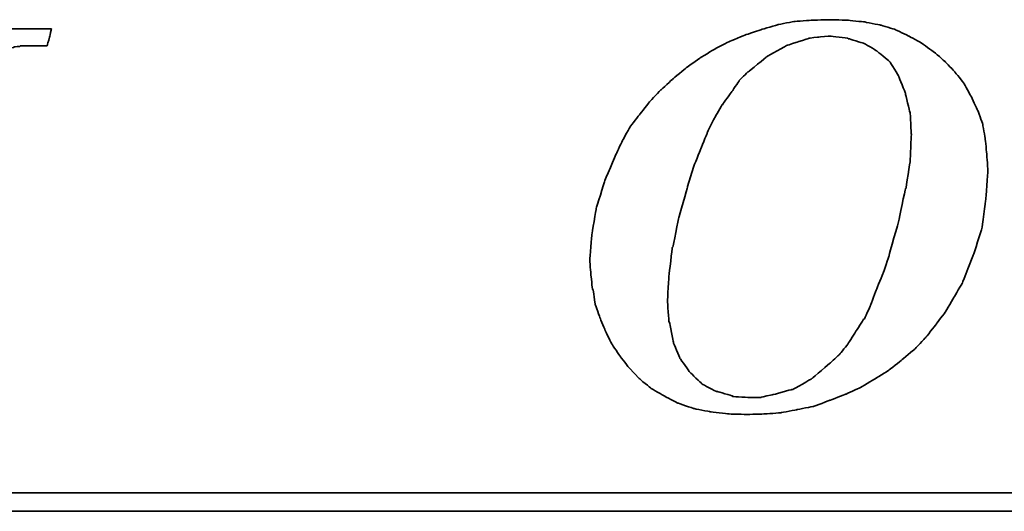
# Model space of a CAD drawing. Header units: inches. Extents: x 14 to 474, y 130 to 360.
# Tile 35 of 50: x 386.11 to 398.69, y 248.67 to 254.94. Entities that reach past the tile are written whole.
import ezdxf

# ---------------------------------------------------------------- set-up
doc = ezdxf.new("R2010")
doc.units = ezdxf.units.IN
doc.header["$LTSCALE"] = 0.5
doc.layers.add('DIM', color=4, linetype='Continuous')
doc.layers.add('layer 1', color=7, linetype='Continuous')

# ---------------------------------------------------------------- blocks, each defined once
blk = doc.blocks.new('TBI MOTION logo(完整正式版)')
at = {"layer": 'layer 1', "color": 22, "lineweight": 35}
for points, knots in [([(-11.34375, -6.98375), (-11.34375, -6.98375), (-10.91375, -7.43875), (-10.91375, -7.43875), (-10.91375, -7.43875), (-10.91375, -7.43875), (-10.38625, -7.87125), (-10.38625, -7.87125), (-10.38625, -7.87125), (-10.38625, -7.87125), (-9.81125, -8.20375), (-9.81125, -8.20375), (-9.81125, -8.20375), (-9.81125, -8.20375), (-9.21125, -8.51875), (-9.21125, -8.51875), (-9.21125, -8.51875), (-9.21125, -8.51875), (-8.51625, -8.75875), (-8.51625, -8.75875), (-8.51625, -8.75875), (-8.51625, -8.75875), (-7.77125, -8.90375), (-7.77125, -8.90375), (-7.77125, -8.90375), (-7.77125, -8.90375), (-6.97875, -8.99875), (-6.97875, -8.99875), (-6.97875, -8.99875), (-6.97875, -8.99875), (-6.14125, -9.02375), (-6.14125, -9.02375), (-6.14125, -9.02375), (-6.14125, -9.02375), (-5.37125, -8.99875), (-5.37125, -8.99875), (-5.37125, -8.99875), (-5.37125, -8.99875), (-4.65375, -8.94875), (-4.65375, -8.94875), (-4.65375, -8.94875), (-4.65375, -8.94875), (-3.93375, -8.80625), (-3.93375, -8.80625), (-3.93375, -8.80625), (-3.93375, -8.80625), (-3.21375, -8.66375), (-3.21375, -8.66375), (-3.21375, -8.66375), (-3.21375, -8.66375), (-2.49375, -8.39875), (-2.49375, -8.39875), (-2.49375, -8.39875), (-2.49375, -8.39875), (-1.79875, -8.13375), (-1.79875, -8.13375), (-1.79875, -8.13375), (-1.79875, -8.13375), (-1.17375, -7.84375), (-1.17375, -7.84375), (-1.17375, -7.84375), (-1.17375, -7.84375), (-0.52375, -7.46375), (-0.52375, -7.46375), (-0.52375, -7.46375), (-0.52375, -7.46375), (0.10124, -7.07875), (0.10124, -7.07875), (0.10124, -7.07875), (0.10124, -7.07875), (0.67625, -6.62375), (0.67625, -6.62375), (0.67625, -6.62375), (0.67625, -6.62375), (1.24874, -6.14375), (1.24874, -6.14375), (1.24874, -6.14375), (1.24874, -6.14375), (1.72874, -5.64125), (1.72874, -5.64125), (1.72874, -5.64125), (1.72874, -5.64125), (2.18624, -5.06375), (2.18624, -5.06375), (2.18624, -5.06375), (2.18624, -5.06375), (2.61625, -4.48874), (2.61625, -4.48874), (2.61625, -4.48874), (2.61625, -4.48874), (3.00125, -3.83874), (3.00125, -3.83874), (3.00125, -3.83874), (3.00125, -3.83874), (3.36124, -3.21374), (3.36124, -3.21374), (3.36124, -3.21374), (3.36124, -3.21374), (3.84374, -1.99125), (3.84374, -1.99125), (3.84374, -1.99125), (3.84374, -1.99125), (4.22625, -0.81875), (4.22625, -0.81875), (4.22625, -0.81875), (4.22625, -0.81875), (4.39125, 0.45624), (4.39125, 0.45624), (4.39125, 0.45624), (4.39125, 0.45624), (4.48874, 1.70124), (4.48874, 1.70124), (4.48874, 1.70124), (4.48874, 1.70124), (4.43874, 2.44625), (4.43874, 2.44625), (4.43874, 2.44625), (4.43874, 2.44625), (4.36874, 3.14125), (4.36874, 3.14125), (4.36874, 3.14125), (4.36874, 3.14125), (4.25125, 3.81125), (4.25125, 3.81125), (4.25125, 3.81125), (4.25125, 3.81125), (4.03124, 4.41125), (4.03124, 4.41125), (4.03124, 4.41125), (4.03124, 4.41125), (3.74374, 5.01125), (3.74374, 5.01125), (3.74374, 5.01125), (3.74374, 5.01125), (3.43124, 5.58875), (3.43124, 5.58875), (3.43124, 5.58875), (3.43124, 5.58875), (3.02625, 6.09125), (3.02625, 6.09125), (3.02625, 6.09125), (3.02625, 6.09125), (2.59374, 6.54875), (2.59374, 6.54875), (2.59374, 6.54875), (2.59374, 6.54875), (2.09124, 6.98125), (2.09124, 6.98125), (2.09124, 6.98125), (2.09124, 6.98125), (1.56124, 7.36625), (1.56124, 7.36625), (1.56124, 7.36625), (1.56124, 7.36625), (0.98624, 7.67625), (0.98624, 7.67625), (0.98624, 7.67625), (0.98624, 7.67625), (0.38624, 7.96375), (0.38624, 7.96375), (0.38624, 7.96375), (0.38624, 7.96375), (-0.25875, 8.15625), (-0.25875, 8.15625), (-0.25875, 8.15625), (-0.25875, 8.15625), (-0.98125, 8.30125), (-0.98125, 8.30125), (-0.98125, 8.30125), (-0.98125, 8.30125), (-1.70124, 8.37125), (-1.70124, 8.37125), (-1.70124, 8.37125), (-1.70124, 8.37125), (-2.49375, 8.39624), (-2.49375, 8.39624), (-2.49375, 8.39624), (-2.49375, 8.39624), (-3.28625, 8.37125), (-3.28625, 8.37125), (-3.28625, 8.37125), (-3.28625, 8.37125), (-4.05125, 8.32125), (-4.05125, 8.32125), (-4.05125, 8.32125), (-4.05125, 8.32125), (-4.77375, 8.18125), (-4.77375, 8.18125), (-4.77375, 8.18125), (-4.77375, 8.18125), (-5.51625, 7.96375), (-5.51625, 7.96375), (-5.51625, 7.96375), (-5.51625, 7.96375), (-6.21125, 7.72625), (-6.21125, 7.72625), (-6.21125, 7.72625), (-6.21125, 7.72625), (-6.92875, 7.43625), (-6.92875, 7.43625), (-6.92875, 7.43625), (-6.92875, 7.43625), (-7.57875, 7.10125), (-7.57875, 7.10125), (-7.57875, 7.10125), (-7.57875, 7.10125), (-8.24875, 6.69125), (-8.24875, 6.69125), (-8.24875, 6.69125), (-8.24875, 6.69125), (-8.84875, 6.26125), (-8.84875, 6.26125), (-8.84875, 6.26125), (-8.84875, 6.26125), (-9.42625, 5.78125), (-9.42625, 5.78125), (-9.42625, 5.78125), (-9.42625, 5.78125), (-9.95375, 5.30125), (-9.95375, 5.30125), (-9.95375, 5.30125), (-9.95375, 5.30125), (-10.43375, 4.79624), (-10.43375, 4.79624), (-10.43375, 4.79624), (-10.43375, 4.79624), (-10.88875, 4.22125), (-10.88875, 4.22125), (-10.88875, 4.22125), (-10.88875, 4.22125), (-11.29875, 3.69375), (-11.29875, 3.69375), (-11.29875, 3.69375), (-11.29875, 3.69375), (-11.63375, 3.09125), (-11.63375, 3.09125), (-11.63375, 3.09125), (-11.63375, 3.09125), (-11.91875, 2.49625), (-11.91875, 2.49625), (-11.91875, 2.49625), (-11.91875, 2.49625), (-12.44875, 1.24625), (-12.44875, 1.24625), (-12.44875, 1.24625), (-12.44875, 1.24625), (-12.80875, 0.06874), (-12.80875, 0.06874), (-12.80875, 0.06874), (-12.80875, 0.06874), (-12.99875, -1.07875), (-12.99875, -1.07875), (-12.99875, -1.07875), (-12.99875, -1.07875), (-13.09375, -2.18375), (-13.09375, -2.18375), (-13.09375, -2.18375), (-13.09375, -2.18375), (-13.04875, -2.85375), (-13.04875, -2.85375), (-13.04875, -2.85375), (-13.04875, -2.85375), (-12.97375, -3.50375), (-12.97375, -3.50375), (-12.97375, -3.50375), (-12.97375, -3.50375), (-12.95375, -3.50375), (-12.95375, -3.50375), (-12.95375, -3.50375), (-12.95375, -3.50375), (-12.85375, -4.17375), (-12.85375, -4.17375), (-12.85375, -4.17375), (-12.85375, -4.17375), (-12.63875, -4.77624), (-12.63875, -4.77624), (-12.63875, -4.77624), (-12.63875, -4.77624), (-12.39875, -5.35125), (-12.39875, -5.35125), (-12.39875, -5.35125), (-12.39875, -5.35125), (-12.11375, -5.92875), (-12.11375, -5.92875), (-12.11375, -5.92875), (-12.11375, -5.92875), (-11.75375, -6.45375), (-11.75375, -6.45375), (-11.75375, -6.45375), (-11.75375, -6.45375), (-11.34375, -6.98375), (-11.34375, -6.98375)], [0, 0, 0, 0, 0.01369863, 0.01369863, 0.01369863, 0.01369864, 0.02739726, 0.02739726, 0.02739726, 0.02739727, 0.04109589, 0.04109589, 0.04109589, 0.0410959, 0.05479452, 0.05479452, 0.05479452, 0.05479453, 0.06849315, 0.06849315, 0.06849315, 0.06849316, 0.08219178, 0.08219178, 0.08219178, 0.08219179, 0.09589041, 0.09589041, 0.09589041, 0.09589042, 0.10958904, 0.10958904, 0.10958904, 0.10958905, 0.12328767, 0.12328767, 0.12328767, 0.12328768, 0.1369863, 0.1369863, 0.1369863, 0.13698631, 0.15068493, 0.15068493, 0.15068493, 0.15068494, 0.16438356, 0.16438356, 0.16438356, 0.16438357, 0.17808219, 0.17808219, 0.17808219, 0.1780822, 0.19178082, 0.19178082, 0.19178082, 0.19178083, 0.20547945, 0.20547945, 0.20547945, 0.20547946, 0.21917808, 0.21917808, 0.21917808, 0.21917809, 0.23287671, 0.23287671, 0.23287671, 0.23287672, 0.24657534, 0.24657534, 0.24657534, 0.24657535, 0.26027397, 0.26027397, 0.26027397, 0.26027398, 0.2739726, 0.2739726, 0.2739726, 0.27397261, 0.28767123, 0.28767123, 0.28767123, 0.28767124, 0.30136986, 0.30136986, 0.30136986, 0.30136987, 0.31506849, 0.31506849, 0.31506849, 0.3150685, 0.32876712, 0.32876712, 0.32876712, 0.32876713, 0.34246575, 0.34246575, 0.34246575, 0.34246576, 0.35616438, 0.35616438, 0.35616438, 0.35616439, 0.36986301, 0.36986301, 0.36986301, 0.36986302, 0.38356164, 0.38356164, 0.38356164, 0.38356165, 0.39726027, 0.39726027, 0.39726027, 0.39726028, 0.4109589, 0.4109589, 0.4109589, 0.41095891, 0.42465753, 0.42465753, 0.42465753, 0.42465754, 0.43835616, 0.43835616, 0.43835616, 0.43835617, 0.45205479, 0.45205479, 0.45205479, 0.4520548, 0.46575342, 0.46575342, 0.46575342, 0.46575343, 0.47945205, 0.47945205, 0.47945205, 0.47945206, 0.49315068, 0.49315068, 0.49315068, 0.49315069, 0.50684932, 0.50684932, 0.50684932, 0.50684933, 0.52054795, 0.52054795, 0.52054795, 0.52054796, 0.53424658, 0.53424658, 0.53424658, 0.53424659, 0.54794521, 0.54794521, 0.54794521, 0.54794522, 0.56164384, 0.56164384, 0.56164384, 0.56164385, 0.57534247, 0.57534247, 0.57534247, 0.57534248, 0.5890411, 0.5890411, 0.5890411, 0.58904111, 0.60273973, 0.60273973, 0.60273973, 0.60273974, 0.61643836, 0.61643836, 0.61643836, 0.61643837, 0.63013699, 0.63013699, 0.63013699, 0.630137, 0.64383562, 0.64383562, 0.64383562, 0.64383563, 0.65753425, 0.65753425, 0.65753425, 0.65753426, 0.67123288, 0.67123288, 0.67123288, 0.67123289, 0.68493151, 0.68493151, 0.68493151, 0.68493152, 0.69863014, 0.69863014, 0.69863014, 0.69863015, 0.71232877, 0.71232877, 0.71232877, 0.71232878, 0.7260274, 0.7260274, 0.7260274, 0.72602741, 0.73972603, 0.73972603, 0.73972603, 0.73972604, 0.75342466, 0.75342466, 0.75342466, 0.75342467, 0.76712329, 0.76712329, 0.76712329, 0.7671233, 0.78082192, 0.78082192, 0.78082192, 0.78082193, 0.79452055, 0.79452055, 0.79452055, 0.79452056, 0.80821918, 0.80821918, 0.80821918, 0.80821919, 0.82191781, 0.82191781, 0.82191781, 0.82191782, 0.83561644, 0.83561644, 0.83561644, 0.83561645, 0.84931507, 0.84931507, 0.84931507, 0.84931508, 0.8630137, 0.8630137, 0.8630137, 0.86301371, 0.87671233, 0.87671233, 0.87671233, 0.87671234, 0.89041096, 0.89041096, 0.89041096, 0.89041097, 0.90410959, 0.90410959, 0.90410959, 0.9041096, 0.91780822, 0.91780822, 0.91780822, 0.91780823, 0.93150685, 0.93150685, 0.93150685, 0.93150686, 0.94520548, 0.94520548, 0.94520548, 0.94520549, 0.95890411, 0.95890411, 0.95890411, 0.95890412, 0.97260274, 0.97260274, 0.97260274, 0.97260275, 0.98630137, 0.98630137, 0.98630137, 0.98630138, 1, 1, 1, 1]), ([(-40.59125, -7.94375), (-40.59125, -7.94375), (-40.97375, -7.94375), (-40.97375, -7.94375), (-40.97375, -7.94375), (-40.97375, -7.94375), (-41.38125, -7.94375), (-41.38125, -7.94375), (-41.38125, -7.94375), (-41.38125, -7.94375), (-41.54875, -7.94375), (-41.54875, -7.94375), (-41.54875, -7.94375), (-41.54875, -7.94375), (-41.59875, -7.94375), (-41.59875, -7.94375), (-41.59875, -7.94375), (-41.59875, -7.94375), (-41.88375, -7.94375), (-41.88375, -7.94375), (-41.88375, -7.94375), (-41.88375, -7.94375), (-41.90875, -7.91875), (-41.90875, -7.91875), (-41.90875, -7.91875), (-41.90875, -7.91875), (-42.19875, -7.87125), (-42.19875, -7.87125), (-42.19875, -7.87125), (-42.19875, -7.87125), (-42.43875, -7.82375), (-42.43875, -7.82375), (-42.43875, -7.82375), (-42.43875, -7.82375), (-42.45875, -7.82375), (-42.45875, -7.82375), (-42.45875, -7.82375), (-42.45875, -7.82375), (-42.48625, -7.82375), (-42.48625, -7.82375), (-42.48625, -7.82375), (-42.48625, -7.82375), (-42.67625, -7.72375), (-42.67625, -7.72375), (-42.67625, -7.72375), (-42.67625, -7.72375), (-42.70125, -7.70375), (-42.70125, -7.70375), (-42.70125, -7.70375), (-42.70125, -7.70375), (-42.72375, -7.67875), (-42.72375, -7.67875), (-42.72375, -7.67875), (-42.72375, -7.67875), (-42.86875, -7.48875), (-42.86875, -7.48875), (-42.86875, -7.48875), (-42.86875, -7.48875), (-42.89375, -7.43875), (-42.89375, -7.43875), (-42.89375, -7.43875), (-42.89375, -7.43875), (-42.91875, -7.38875), (-42.91875, -7.38875), (-42.91875, -7.38875), (-42.91875, -7.38875), (-42.93875, -7.12875), (-42.93875, -7.12875), (-42.93875, -7.12875), (-42.93875, -7.12875), (-42.96375, -7.10375), (-42.96375, -7.10375), (-42.96375, -7.10375), (-42.96375, -7.10375), (-42.96375, -7.05375), (-42.96375, -7.05375), (-42.96375, -7.05375), (-42.96375, -7.05375), (-42.96375, -7.00875), (-42.96375, -7.00875), (-42.96375, -7.00875), (-42.96375, -7.00875), (-42.91875, -6.69625), (-42.91875, -6.69625), (-42.91875, -6.69625), (-42.91875, -6.69625), (-42.91875, -6.62375), (-42.91875, -6.62375), (-42.91875, -6.62375), (-42.91875, -6.62375), (-42.91875, -6.59625), (-42.91875, -6.59625), (-42.91875, -6.59625), (-42.91875, -6.59625), (-42.91875, -6.57375), (-42.91875, -6.57375), (-42.91875, -6.57375), (-42.91875, -6.57375), (-42.91875, -6.52875), (-42.91875, -6.52875), (-42.91875, -6.52875), (-42.91875, -6.52875), (-42.89375, -6.50375), (-42.89375, -6.50375), (-42.89375, -6.50375), (-42.89375, -6.50375), (-42.84375, -6.38375), (-42.84375, -6.38375), (-42.84375, -6.38375), (-42.84375, -6.38375), (-42.84375, -6.35875), (-42.84375, -6.35875), (-42.84375, -6.35875), (-42.84375, -6.35875), (-42.74625, -6.14375), (-42.74625, -6.14375), (-42.74625, -6.14375), (-42.74625, -6.14375), (-42.70125, -5.85375), (-42.70125, -5.85375), (-42.70125, -5.85375), (-42.70125, -5.85375), (-42.60375, -5.47125), (-42.60375, -5.47125), (-42.60375, -5.47125), (-42.60375, -5.47125), (-42.60375, -5.44875), (-42.60375, -5.44875), (-42.60375, -5.44875), (-42.60375, -5.44875), (-42.38875, -4.67875), (-42.38875, -4.67875), (-42.38875, -4.67875), (-42.38875, -4.67875), (-42.36375, -4.65375), (-42.36375, -4.65375), (-42.36375, -4.65375), (-42.36375, -4.65375), (-42.12375, -3.69625), (-42.12375, -3.69625), (-42.12375, -3.69625), (-42.12375, -3.69625), (-42.12375, -3.67374), (-42.12375, -3.67374), (-42.12375, -3.67374), (-42.12375, -3.67374), (-41.78875, -2.59374), (-41.78875, -2.59374), (-41.78875, -2.59374), (-41.78875, -2.59374), (-41.18875, -0.19375), (-41.18875, -0.19375), (-41.18875, -0.19375), (-41.18875, -0.19375), (-40.54375, 2.20624), (-40.54375, 2.20624), (-40.54375, 2.20624), (-40.54375, 2.20624), (-40.25375, 3.30875), (-40.25375, 3.30875), (-40.25375, 3.30875), (-40.25375, 3.30875), (-39.98875, 4.27125), (-39.98875, 4.27125), (-39.98875, 4.27125), (-39.98875, 4.27125), (-39.77375, 5.13125), (-39.77375, 5.13125), (-39.77375, 5.13125), (-39.77375, 5.13125), (-39.67875, 5.47125), (-39.67875, 5.47125), (-39.67875, 5.47125), (-39.67875, 5.47125), (-39.60375, 5.75625), (-39.60375, 5.75625), (-39.60375, 5.75625), (-39.60375, 5.75625), (-39.60375, 5.78125), (-39.60375, 5.78125), (-39.60375, 5.78125), (-39.60375, 5.78125), (-39.50875, 5.97125), (-39.50875, 5.97125), (-39.50875, 5.97125), (-39.50875, 5.97125), (-39.50875, 6.13875), (-39.50875, 6.13875), (-39.50875, 6.13875), (-39.50875, 6.13875), (-39.48625, 6.16625), (-39.48625, 6.16625), (-39.48625, 6.16625), (-39.48625, 6.16625), (-39.46125, 6.28625), (-39.46125, 6.28625), (-39.46125, 6.28625), (-39.46125, 6.28625), (-39.46125, 6.42625), (-39.46125, 6.42625), (-39.46125, 6.42625), (-39.46125, 6.42625), (-39.41375, 6.42625), (-39.41375, 6.42625), (-39.41375, 6.42625), (-39.41375, 6.42625), (-39.29375, 6.69125), (-39.29375, 6.69125), (-39.29375, 6.69125), (-39.29375, 6.69125), (-39.26875, 6.74125), (-39.26875, 6.74125), (-39.26875, 6.74125), (-39.26875, 6.74125), (-39.24375, 6.76625), (-39.24375, 6.76625), (-39.24375, 6.76625), (-39.24375, 6.76625), (-38.98375, 7.00624), (-38.98375, 7.00624), (-38.98375, 7.00624), (-38.98375, 7.00624), (-38.95625, 7.02624), (-38.95625, 7.02624), (-38.95625, 7.02624), (-38.95625, 7.02624), (-38.78875, 7.12624), (-38.78875, 7.12624), (-38.78875, 7.12624), (-38.78875, 7.12624), (-38.76375, 7.12624), (-38.76375, 7.12624), (-38.76375, 7.12624), (-38.76375, 7.12624), (-38.74375, 7.12624), (-38.74375, 7.12624), (-38.74375, 7.12624), (-38.74375, 7.12624), (-38.52875, 7.17125), (-38.52875, 7.17125), (-38.52875, 7.17125), (-38.52875, 7.17125), (-38.52875, 7.19624), (-38.52875, 7.19624), (-38.52875, 7.19624), (-38.52875, 7.19624), (-38.50375, 7.19624), (-38.50375, 7.19624), (-38.50375, 7.19624), (-38.50375, 7.19624), (-38.26125, 7.21875), (-38.26125, 7.21875), (-38.26125, 7.21875), (-38.26125, 7.21875), (-38.23875, 7.24624), (-38.23875, 7.24624), (-38.23875, 7.24624), (-38.23875, 7.24624), (-38.21625, 7.24624), (-38.21625, 7.24624), (-38.21625, 7.24624), (-38.21625, 7.24624), (-38.18875, 7.24624), (-38.18875, 7.24624), (-38.18875, 7.24624), (-38.18875, 7.24624), (-37.90375, 7.24624), (-37.90375, 7.24624), (-37.90375, 7.24624), (-37.90375, 7.24624), (-37.85375, 7.24624), (-37.85375, 7.24624), (-37.85375, 7.24624), (-37.85375, 7.24624), (-37.75875, 7.24624), (-37.75875, 7.24624), (-37.75875, 7.24624), (-37.75875, 7.24624), (-37.42375, 7.24624), (-37.42375, 7.24624), (-37.42375, 7.24624), (-37.42375, 7.24624), (-37.08875, 7.24624), (-37.08875, 7.24624), (-37.08875, 7.24624), (-37.08875, 7.24624), (-37.06375, 7.24624), (-37.06375, 7.24624), (-37.06375, 7.24624), (-37.06375, 7.24624), (-37.06375, 7.26624), (-37.06375, 7.26624), (-37.06375, 7.26624), (-37.06375, 7.26624), (-37.03875, 7.29125), (-37.03875, 7.29125), (-37.03875, 7.29125), (-37.03875, 7.29125), (-37.03875, 7.31625), (-37.03875, 7.31625), (-37.03875, 7.31625), (-37.03875, 7.31625), (-36.94125, 7.67625), (-36.94125, 7.67625), (-36.94125, 7.67625), (-36.94125, 7.67625), (-36.86875, 7.98625), (-36.86875, 7.98625), (-36.86875, 7.98625), (-36.86875, 7.98625), (-36.98875, 7.98625), (-36.98875, 7.98625), (-36.98875, 7.98625), (-36.98875, 7.98625), (-37.42375, 7.98625), (-37.42375, 7.98625), (-37.42375, 7.98625), (-37.42375, 7.98625), (-37.94875, 7.98625), (-37.94875, 7.98625), (-37.94875, 7.98625), (-37.94875, 7.98625), (-38.57375, 7.98625), (-38.57375, 7.98625), (-38.57375, 7.98625), (-38.57375, 7.98625), (-39.29375, 7.98625), (-39.29375, 7.98625), (-39.29375, 7.98625), (-39.29375, 7.98625), (-40.82875, 7.98625), (-40.82875, 7.98625), (-40.82875, 7.98625), (-40.82875, 7.98625), (-42.36375, 7.98625), (-42.36375, 7.98625), (-42.36375, 7.98625), (-42.36375, 7.98625), (-43.08375, 7.98625), (-43.08375, 7.98625), (-43.08375, 7.98625), (-43.08375, 7.98625), (-43.70875, 7.98625), (-43.70875, 7.98625), (-43.70875, 7.98625), (-43.70875, 7.98625), (-44.23375, 7.98625), (-44.23375, 7.98625), (-44.23375, 7.98625), (-44.23375, 7.98625), (-44.66875, 7.98625), (-44.66875, 7.98625), (-44.66875, 7.98625), (-44.66875, 7.98625), (-44.88375, 7.98625), (-44.88375, 7.98625), (-44.88375, 7.98625), (-44.88375, 7.98625), (-44.90875, 7.94125), (-44.90875, 7.94125), (-44.90875, 7.94125), (-44.90875, 7.94125), (-44.90875, 7.91625), (-44.90875, 7.91625), (-44.90875, 7.91625), (-44.90875, 7.91625), (-45.00375, 7.55625), (-45.00375, 7.55625), (-45.00375, 7.55625), (-45.00375, 7.55625), (-45.05375, 7.24624), (-45.05375, 7.24624), (-45.05375, 7.24624), (-45.05375, 7.24624), (-44.61875, 7.24624), (-44.61875, 7.24624), (-44.61875, 7.24624), (-44.61875, 7.24624), (-44.11375, 7.24624), (-44.11375, 7.24624), (-44.11375, 7.24624), (-44.11375, 7.24624), (-43.99375, 7.24624), (-43.99375, 7.24624), (-43.99375, 7.24624), (-43.99375, 7.24624), (-43.94625, 7.24624), (-43.94625, 7.24624), (-43.94625, 7.24624), (-43.94625, 7.24624), (-43.92374, 7.24624), (-43.92374, 7.24624), (-43.92374, 7.24624), (-43.92374, 7.24624), (-43.65875, 7.24624), (-43.65875, 7.24624), (-43.65875, 7.24624), (-43.65875, 7.24624), (-43.63875, 7.21875), (-43.63875, 7.21875), (-43.63875, 7.21875), (-43.63875, 7.21875), (-43.46875, 7.19624), (-43.46875, 7.19624), (-43.46875, 7.19624), (-43.46875, 7.19624), (-43.39875, 7.19624), (-43.39875, 7.19624), (-43.39875, 7.19624), (-43.39875, 7.19624), (-43.37125, 7.17125), (-43.37125, 7.17125), (-43.37125, 7.17125), (-43.37125, 7.17125), (-43.34875, 7.17125), (-43.34875, 7.17125), (-43.34875, 7.17125), (-43.34875, 7.17125), (-43.20375, 7.12624), (-43.20375, 7.12624), (-43.20375, 7.12624), (-43.20375, 7.12624), (-43.05875, 7.07624), (-43.05875, 7.07624), (-43.05875, 7.07624), (-43.05875, 7.07624), (-43.01375, 7.07624), (-43.01375, 7.07624), (-43.01375, 7.07624), (-43.01375, 7.07624), (-42.98875, 7.02624), (-42.98875, 7.02624), (-42.98875, 7.02624), (-42.98875, 7.02624), (-42.79875, 6.86125), (-42.79875, 6.86125), (-42.79875, 6.86125), (-42.79875, 6.86125), (-42.77375, 6.81125), (-42.77375, 6.81125), (-42.77375, 6.81125), (-42.77375, 6.81125), (-42.74625, 6.76625), (-42.74625, 6.76625), (-42.74625, 6.76625), (-42.74625, 6.76625), (-42.72375, 6.47625), (-42.72375, 6.47625), (-42.72375, 6.47625), (-42.72375, 6.47625), (-42.70125, 6.45124), (-42.70125, 6.45124), (-42.70125, 6.45124), (-42.70125, 6.45124), (-42.70125, 6.42625), (-42.70125, 6.42625), (-42.70125, 6.42625), (-42.70125, 6.42625), (-42.72375, 6.40625), (-42.72375, 6.40625), (-42.72375, 6.40625), (-42.72375, 6.40625), (-42.74625, 5.97125), (-42.74625, 5.97125), (-42.74625, 5.97125), (-42.74625, 5.97125), (-42.74625, 5.94625), (-42.74625, 5.94625), (-42.74625, 5.94625), (-42.74625, 5.94625), (-42.74625, 5.92625), (-42.74625, 5.92625), (-42.74625, 5.92625), (-42.74625, 5.92625), (-42.77375, 5.87625), (-42.77375, 5.87625), (-42.77375, 5.87625), (-42.77375, 5.87625), (-42.81875, 5.80625), (-42.81875, 5.80625), (-42.81875, 5.80625), (-42.81875, 5.80625), (-42.86875, 5.63625), (-42.86875, 5.63625), (-42.86875, 5.63625), (-42.86875, 5.63625), (-42.91875, 5.39625), (-42.91875, 5.39625), (-42.91875, 5.39625), (-42.91875, 5.39625), (-42.91875, 5.37124), (-42.91875, 5.37124), (-42.91875, 5.37124), (-42.91875, 5.37124), (-43.01375, 5.10874), (-43.01375, 5.10874), (-43.01375, 5.10874), (-43.01375, 5.10874), (-43.10875, 4.77124), (-43.10875, 4.77124), (-43.10875, 4.77124), (-43.10875, 4.77124), (-43.29875, 3.95625), (-43.29875, 3.95625), (-43.29875, 3.95625), (-43.29875, 3.95625), (-43.58875, 2.95125), (-43.58875, 2.95125), (-43.58875, 2.95125), (-43.58875, 2.95125), (-43.87375, 1.87125), (-43.87375, 1.87125), (-43.87375, 1.87125), (-43.87375, 1.87125), (-44.52625, -0.50374), (-44.52625, -0.50374), (-44.52625, -0.50374), (-44.52625, -0.50374), (-45.14875, -2.85375), (-45.14875, -2.85375), (-45.14875, -2.85375), (-45.14875, -2.85375), (-45.43375, -3.95875), (-45.43375, -3.95875), (-45.43375, -3.95875), (-45.43375, -3.95875), (-45.69875, -4.96875), (-45.69875, -4.96875), (-45.69875, -4.96875), (-45.69875, -4.96875), (-45.91375, -5.78375), (-45.91375, -5.78375), (-45.91375, -5.78375), (-45.91375, -5.78375), (-46.01375, -6.11875), (-46.01375, -6.11875), (-46.01375, -6.11875), (-46.01375, -6.11875), (-46.01375, -6.14375), (-46.01375, -6.14375), (-46.01375, -6.14375), (-46.01375, -6.14375), (-46.10875, -6.40875), (-46.10875, -6.40875), (-46.10875, -6.40875), (-46.10875, -6.40875), (-46.15375, -6.64875), (-46.15375, -6.64875), (-46.15375, -6.64875), (-46.15375, -6.64875), (-46.20375, -6.83875), (-46.20375, -6.83875), (-46.20375, -6.83875), (-46.20375, -6.83875), (-46.22875, -6.93375), (-46.22875, -6.93375), (-46.22875, -6.93375), (-46.22875, -6.93375), (-46.22875, -7.07875), (-46.22875, -7.07875), (-46.22875, -7.07875), (-46.22875, -7.07875), (-46.27375, -7.07875), (-46.27375, -7.07875), (-46.27375, -7.07875), (-46.27375, -7.07875), (-46.39375, -7.34375), (-46.39375, -7.34375), (-46.39375, -7.34375), (-46.39375, -7.34375), (-46.39375, -7.36875), (-46.39375, -7.36875), (-46.39375, -7.36875), (-46.39375, -7.36875), (-46.42125, -7.38875), (-46.42125, -7.38875), (-46.42125, -7.38875), (-46.42125, -7.38875), (-46.68375, -7.67875), (-46.68375, -7.67875), (-46.68375, -7.67875), (-46.68375, -7.67875), (-46.70875, -7.70375), (-46.70875, -7.70375), (-46.70875, -7.70375), (-46.70875, -7.70375), (-46.75375, -7.72375), (-46.75375, -7.72375), (-46.75375, -7.72375), (-46.75375, -7.72375), (-47.08875, -7.87125), (-47.08875, -7.87125), (-47.08875, -7.87125), (-47.08875, -7.87125), (-47.11625, -7.87125), (-47.11625, -7.87125), (-47.11625, -7.87125), (-47.11625, -7.87125), (-47.13875, -7.89375), (-47.13875, -7.89375), (-47.13875, -7.89375), (-47.13875, -7.89375), (-47.56875, -7.91875), (-47.56875, -7.91875), (-47.56875, -7.91875), (-47.56875, -7.91875), (-47.59625, -7.94375), (-47.59625, -7.94375), (-47.59625, -7.94375), (-47.59625, -7.94375), (-47.64375, -7.94375), (-47.64375, -7.94375), (-47.64375, -7.94375), (-47.64375, -7.94375), (-47.73625, -7.94375), (-47.73625, -7.94375), (-47.73625, -7.94375), (-47.73625, -7.94375), (-48.07375, -7.94375), (-48.07375, -7.94375), (-48.07375, -7.94375), (-48.07375, -7.94375), (-48.36125, -7.94375), (-48.36125, -7.94375), (-48.36125, -7.94375), (-48.36125, -7.94375), (-48.36125, -7.96625), (-48.36125, -7.96625), (-48.36125, -7.96625), (-48.36125, -7.96625), (-48.36125, -7.99125), (-48.36125, -7.99125), (-48.36125, -7.99125), (-48.36125, -7.99125), (-48.38875, -8.01375), (-48.38875, -8.01375), (-48.38875, -8.01375), (-48.38875, -8.01375), (-48.50875, -8.34875), (-48.50875, -8.34875), (-48.50875, -8.34875), (-48.50875, -8.34875), (-48.55375, -8.68625), (-48.55375, -8.68625), (-48.55375, -8.68625), (-48.55375, -8.68625), (-48.45875, -8.68625), (-48.45875, -8.68625), (-48.45875, -8.68625), (-48.45875, -8.68625), (-48.07375, -8.68625), (-48.07375, -8.68625), (-48.07375, -8.68625), (-48.07375, -8.68625), (-47.52375, -8.68625), (-47.52375, -8.68625), (-47.52375, -8.68625), (-47.52375, -8.68625), (-46.92375, -8.68625), (-46.92375, -8.68625), (-46.92375, -8.68625), (-46.92375, -8.68625), (-46.25375, -8.68625), (-46.25375, -8.68625), (-46.25375, -8.68625), (-46.25375, -8.68625), (-46.20375, -8.68625), (-46.20375, -8.68625), (-46.20375, -8.68625), (-46.20375, -8.68625), (-44.71375, -8.68625), (-44.71375, -8.68625), (-44.71375, -8.68625), (-44.71375, -8.68625), (-43.22875, -8.68625), (-43.22875, -8.68625), (-43.22875, -8.68625), (-43.22875, -8.68625), (-42.55875, -8.68625), (-42.55875, -8.68625), (-42.55875, -8.68625), (-42.55875, -8.68625), (-42.50875, -8.68625), (-42.50875, -8.68625), (-42.50875, -8.68625), (-42.50875, -8.68625), (-41.93375, -8.68625), (-41.93375, -8.68625), (-41.93375, -8.68625), (-41.93375, -8.68625), (-41.38125, -8.68625), (-41.38125, -8.68625), (-41.38125, -8.68625), (-41.38125, -8.68625), (-40.97375, -8.68625), (-40.97375, -8.68625), (-40.97375, -8.68625), (-40.97375, -8.68625), (-40.78125, -8.68625), (-40.78125, -8.68625), (-40.78125, -8.68625), (-40.78125, -8.68625), (-40.78125, -8.63875), (-40.78125, -8.63875), (-40.78125, -8.63875), (-40.78125, -8.63875), (-40.75875, -8.63875), (-40.75875, -8.63875), (-40.75875, -8.63875), (-40.75875, -8.63875), (-40.66375, -8.27875), (-40.66375, -8.27875), (-40.66375, -8.27875), (-40.66375, -8.27875), (-40.59125, -7.94375), (-40.59125, -7.94375)], [0, 0, 0, 0, 0.00558659, 0.00558659, 0.00558659, 0.0055866, 0.01117318, 0.01117318, 0.01117318, 0.01117319, 0.01675978, 0.01675978, 0.01675978, 0.01675979, 0.02234637, 0.02234637, 0.02234637, 0.02234638, 0.02793296, 0.02793296, 0.02793296, 0.02793297, 0.03351955, 0.03351955, 0.03351955, 0.03351956, 0.03910615, 0.03910615, 0.03910615, 0.03910616, 0.04469274, 0.04469274, 0.04469274, 0.04469275, 0.05027933, 0.05027933, 0.05027933, 0.05027934, 0.05586592, 0.05586592, 0.05586592, 0.05586593, 0.06145251, 0.06145251, 0.06145251, 0.06145252, 0.06703911, 0.06703911, 0.06703911, 0.06703912, 0.0726257, 0.0726257, 0.0726257, 0.07262571, 0.07821229, 0.07821229, 0.07821229, 0.0782123, 0.08379888, 0.08379888, 0.08379888, 0.08379889, 0.08938547, 0.08938547, 0.08938547, 0.08938548, 0.09497207, 0.09497207, 0.09497207, 0.09497208, 0.10055866, 0.10055866, 0.10055866, 0.10055867, 0.10614525, 0.10614525, 0.10614525, 0.10614526, 0.11173184, 0.11173184, 0.11173184, 0.11173185, 0.11731844, 0.11731844, 0.11731844, 0.11731845, 0.12290503, 0.12290503, 0.12290503, 0.12290504, 0.12849162, 0.12849162, 0.12849162, 0.12849163, 0.13407821, 0.13407821, 0.13407821, 0.13407822, 0.1396648, 0.1396648, 0.1396648, 0.13966481, 0.1452514, 0.1452514, 0.1452514, 0.14525141, 0.15083799, 0.15083799, 0.15083799, 0.150838, 0.15642458, 0.15642458, 0.15642458, 0.15642459, 0.16201117, 0.16201117, 0.16201117, 0.16201118, 0.16759777, 0.16759777, 0.16759777, 0.16759778, 0.17318436, 0.17318436, 0.17318436, 0.17318437, 0.17877095, 0.17877095, 0.17877095, 0.17877096, 0.18435754, 0.18435754, 0.18435754, 0.18435755, 0.18994413, 0.18994413, 0.18994413, 0.18994414, 0.19553073, 0.19553073, 0.19553073, 0.19553074, 0.20111732, 0.20111732, 0.20111732, 0.20111733, 0.20670391, 0.20670391, 0.20670391, 0.20670392, 0.2122905, 0.2122905, 0.2122905, 0.21229051, 0.21787709, 0.21787709, 0.21787709, 0.2178771, 0.22346369, 0.22346369, 0.22346369, 0.2234637, 0.22905028, 0.22905028, 0.22905028, 0.22905029, 0.23463687, 0.23463687, 0.23463687, 0.23463688, 0.24022346, 0.24022346, 0.24022346, 0.24022347, 0.24581006, 0.24581006, 0.24581006, 0.24581007, 0.25139665, 0.25139665, 0.25139665, 0.25139666, 0.25698324, 0.25698324, 0.25698324, 0.25698325, 0.26256983, 0.26256983, 0.26256983, 0.26256984, 0.26815642, 0.26815642, 0.26815642, 0.26815643, 0.27374302, 0.27374302, 0.27374302, 0.27374303, 0.27932961, 0.27932961, 0.27932961, 0.27932962, 0.2849162, 0.2849162, 0.2849162, 0.28491621, 0.29050279, 0.29050279, 0.29050279, 0.2905028, 0.29608939, 0.29608939, 0.29608939, 0.2960894, 0.30167598, 0.30167598, 0.30167598, 0.30167599, 0.30726257, 0.30726257, 0.30726257, 0.30726258, 0.31284916, 0.31284916, 0.31284916, 0.31284917, 0.31843575, 0.31843575, 0.31843575, 0.31843576, 0.32402235, 0.32402235, 0.32402235, 0.32402236, 0.32960894, 0.32960894, 0.32960894, 0.32960895, 0.33519553, 0.33519553, 0.33519553, 0.33519554, 0.34078212, 0.34078212, 0.34078212, 0.34078213, 0.34636872, 0.34636872, 0.34636872, 0.34636873, 0.35195531, 0.35195531, 0.35195531, 0.35195532, 0.3575419, 0.3575419, 0.3575419, 0.35754191, 0.36312849, 0.36312849, 0.36312849, 0.3631285, 0.36871508, 0.36871508, 0.36871508, 0.36871509, 0.37430168, 0.37430168, 0.37430168, 0.37430169, 0.37988827, 0.37988827, 0.37988827, 0.37988828, 0.38547486, 0.38547486, 0.38547486, 0.38547487, 0.39106145, 0.39106145, 0.39106145, 0.39106146, 0.39664804, 0.39664804, 0.39664804, 0.39664805, 0.40223464, 0.40223464, 0.40223464, 0.40223465, 0.40782123, 0.40782123, 0.40782123, 0.40782124, 0.41340782, 0.41340782, 0.41340782, 0.41340783, 0.41899441, 0.41899441, 0.41899441, 0.41899442, 0.42458101, 0.42458101, 0.42458101, 0.42458102, 0.4301676, 0.4301676, 0.4301676, 0.43016761, 0.43575419, 0.43575419, 0.43575419, 0.4357542, 0.44134078, 0.44134078, 0.44134078, 0.44134079, 0.44692737, 0.44692737, 0.44692737, 0.44692738, 0.45251397, 0.45251397, 0.45251397, 0.45251398, 0.45810056, 0.45810056, 0.45810056, 0.45810057, 0.46368715, 0.46368715, 0.46368715, 0.46368716, 0.46927374, 0.46927374, 0.46927374, 0.46927375, 0.47486034, 0.47486034, 0.47486034, 0.47486035, 0.48044693, 0.48044693, 0.48044693, 0.48044694, 0.48603352, 0.48603352, 0.48603352, 0.48603353, 0.49162011, 0.49162011, 0.49162011, 0.49162012, 0.4972067, 0.4972067, 0.4972067, 0.49720671, 0.5027933, 0.5027933, 0.5027933, 0.50279331, 0.50837989, 0.50837989, 0.50837989, 0.5083799, 0.51396648, 0.51396648, 0.51396648, 0.51396649, 0.51955307, 0.51955307, 0.51955307, 0.51955308, 0.52513966, 0.52513966, 0.52513966, 0.52513967, 0.53072626, 0.53072626, 0.53072626, 0.53072627, 0.53631285, 0.53631285, 0.53631285, 0.53631286, 0.54189944, 0.54189944, 0.54189944, 0.54189945, 0.54748603, 0.54748603, 0.54748603, 0.54748604, 0.55307263, 0.55307263, 0.55307263, 0.55307264, 0.55865922, 0.55865922, 0.55865922, 0.55865923, 0.56424581, 0.56424581, 0.56424581, 0.56424582, 0.5698324, 0.5698324, 0.5698324, 0.56983241, 0.57541899, 0.57541899, 0.57541899, 0.575419, 0.58100559, 0.58100559, 0.58100559, 0.5810056, 0.58659218, 0.58659218, 0.58659218, 0.58659219, 0.59217877, 0.59217877, 0.59217877, 0.59217878, 0.59776536, 0.59776536, 0.59776536, 0.59776537, 0.60335196, 0.60335196, 0.60335196, 0.60335197, 0.60893855, 0.60893855, 0.60893855, 0.60893856, 0.61452514, 0.61452514, 0.61452514, 0.61452515, 0.62011173, 0.62011173, 0.62011173, 0.62011174, 0.62569832, 0.62569832, 0.62569832, 0.62569833, 0.63128492, 0.63128492, 0.63128492, 0.63128493, 0.63687151, 0.63687151, 0.63687151, 0.63687152, 0.6424581, 0.6424581, 0.6424581, 0.64245811, 0.64804469, 0.64804469, 0.64804469, 0.6480447, 0.65363128, 0.65363128, 0.65363128, 0.65363129, 0.65921788, 0.65921788, 0.65921788, 0.65921789, 0.66480447, 0.66480447, 0.66480447, 0.66480448, 0.67039106, 0.67039106, 0.67039106, 0.67039107, 0.67597765, 0.67597765, 0.67597765, 0.67597766, 0.68156425, 0.68156425, 0.68156425, 0.68156426, 0.68715084, 0.68715084, 0.68715084, 0.68715085, 0.69273743, 0.69273743, 0.69273743, 0.69273744, 0.69832402, 0.69832402, 0.69832402, 0.69832403, 0.70391061, 0.70391061, 0.70391061, 0.70391062, 0.70949721, 0.70949721, 0.70949721, 0.70949722, 0.7150838, 0.7150838, 0.7150838, 0.71508381, 0.72067039, 0.72067039, 0.72067039, 0.7206704, 0.72625698, 0.72625698, 0.72625698, 0.72625699, 0.73184358, 0.73184358, 0.73184358, 0.73184359, 0.73743017, 0.73743017, 0.73743017, 0.73743018, 0.74301676, 0.74301676, 0.74301676, 0.74301677, 0.74860335, 0.74860335, 0.74860335, 0.74860336, 0.75418994, 0.75418994, 0.75418994, 0.75418995, 0.75977654, 0.75977654, 0.75977654, 0.75977655, 0.76536313, 0.76536313, 0.76536313, 0.76536314, 0.77094972, 0.77094972, 0.77094972, 0.77094973, 0.77653631, 0.77653631, 0.77653631, 0.77653632, 0.78212291, 0.78212291, 0.78212291, 0.78212292, 0.7877095, 0.7877095, 0.7877095, 0.78770951, 0.79329609, 0.79329609, 0.79329609, 0.7932961, 0.79888268, 0.79888268, 0.79888268, 0.79888269, 0.80446927, 0.80446927, 0.80446927, 0.80446928, 0.81005587, 0.81005587, 0.81005587, 0.81005588, 0.81564246, 0.81564246, 0.81564246, 0.81564247, 0.82122905, 0.82122905, 0.82122905, 0.82122906, 0.82681564, 0.82681564, 0.82681564, 0.82681565, 0.83240223, 0.83240223, 0.83240223, 0.83240224, 0.83798883, 0.83798883, 0.83798883, 0.83798884, 0.84357542, 0.84357542, 0.84357542, 0.84357543, 0.84916201, 0.84916201, 0.84916201, 0.84916202, 0.8547486, 0.8547486, 0.8547486, 0.85474861, 0.8603352, 0.8603352, 0.8603352, 0.86033521, 0.86592179, 0.86592179, 0.86592179, 0.8659218, 0.87150838, 0.87150838, 0.87150838, 0.87150839, 0.87709497, 0.87709497, 0.87709497, 0.87709498, 0.88268156, 0.88268156, 0.88268156, 0.88268157, 0.88826816, 0.88826816, 0.88826816, 0.88826817, 0.89385475, 0.89385475, 0.89385475, 0.89385476, 0.89944134, 0.89944134, 0.89944134, 0.89944135, 0.90502793, 0.90502793, 0.90502793, 0.90502794, 0.91061453, 0.91061453, 0.91061453, 0.91061454, 0.91620112, 0.91620112, 0.91620112, 0.91620113, 0.92178771, 0.92178771, 0.92178771, 0.92178772, 0.9273743, 0.9273743, 0.9273743, 0.92737431, 0.93296089, 0.93296089, 0.93296089, 0.9329609, 0.93854749, 0.93854749, 0.93854749, 0.9385475, 0.94413408, 0.94413408, 0.94413408, 0.94413409, 0.94972067, 0.94972067, 0.94972067, 0.94972068, 0.95530726, 0.95530726, 0.95530726, 0.95530727, 0.96089385, 0.96089385, 0.96089385, 0.96089386, 0.96648045, 0.96648045, 0.96648045, 0.96648046, 0.97206704, 0.97206704, 0.97206704, 0.97206705, 0.97765363, 0.97765363, 0.97765363, 0.97765364, 0.98324022, 0.98324022, 0.98324022, 0.98324023, 0.98882682, 0.98882682, 0.98882682, 0.98882683, 0.99441341, 0.99441341, 0.99441341, 0.99441342, 1, 1, 1, 1]), ([(-8.77875, 1.03124), (-8.77875, 1.03124), (-8.51625, 1.89625), (-8.51625, 1.89625), (-8.51625, 1.89625), (-8.51625, 1.89625), (-8.20375, 2.66375), (-8.20375, 2.66375), (-8.20375, 2.66375), (-8.20375, 2.66375), (-7.91625, 3.38125), (-7.91625, 3.38125), (-7.91625, 3.38125), (-7.91625, 3.38125), (-7.91625, 3.40624), (-7.91625, 3.40624), (-7.91625, 3.40624), (-7.91625, 3.40624), (-7.57875, 4.07624), (-7.57875, 4.07624), (-7.57875, 4.07624), (-7.57875, 4.07624), (-7.24375, 4.65125), (-7.24375, 4.65125), (-7.24375, 4.65125), (-7.24375, 4.65125), (-7.21875, 4.65125), (-7.21875, 4.65125), (-7.21875, 4.65125), (-7.21875, 4.65125), (-7.21875, 4.67624), (-7.21875, 4.67624), (-7.21875, 4.67624), (-7.21875, 4.67624), (-6.83625, 5.20375), (-6.83625, 5.20375), (-6.83625, 5.20375), (-6.83625, 5.20375), (-6.49875, 5.68625), (-6.49875, 5.68625), (-6.49875, 5.68625), (-6.49875, 5.68625), (-6.49875, 5.70625), (-6.49875, 5.70625), (-6.49875, 5.70625), (-6.49875, 5.70625), (-6.11625, 6.09125), (-6.11625, 6.09125), (-6.11625, 6.09125), (-6.11625, 6.09125), (-6.09125, 6.09125), (-6.09125, 6.09125), (-6.09125, 6.09125), (-6.09125, 6.09125), (-5.27375, 6.76625), (-5.27375, 6.76625), (-5.27375, 6.76625), (-5.27375, 6.76625), (-5.24875, 6.76625), (-5.24875, 6.76625), (-5.24875, 6.76625), (-5.24875, 6.76625), (-5.24875, 6.78625), (-5.24875, 6.78625), (-5.24875, 6.78625), (-5.24875, 6.78625), (-4.38875, 7.26624), (-4.38875, 7.26624), (-4.38875, 7.26624), (-4.38875, 7.26624), (-4.36125, 7.26624), (-4.36125, 7.26624), (-4.36125, 7.26624), (-4.36125, 7.26624), (-3.93375, 7.41125), (-3.93375, 7.41125), (-3.93375, 7.41125), (-3.93375, 7.41125), (-3.47375, 7.55625), (-3.47375, 7.55625), (-3.47375, 7.55625), (-3.47375, 7.55625), (-3.45375, 7.55625), (-3.45375, 7.55625), (-3.45375, 7.55625), (-3.45375, 7.55625), (-3.42875, 7.58124), (-3.42875, 7.58124), (-3.42875, 7.58124), (-3.42875, 7.58124), (-2.97375, 7.62625), (-2.97375, 7.62625), (-2.97375, 7.62625), (-2.97375, 7.62625), (-2.49375, 7.67625), (-2.49375, 7.67625), (-2.49375, 7.67625), (-2.49375, 7.67625), (-2.46875, 7.67625), (-2.46875, 7.67625), (-2.46875, 7.67625), (-2.46875, 7.67625), (-1.70124, 7.58124), (-1.70124, 7.58124), (-1.70124, 7.58124), (-1.70124, 7.58124), (-1.67875, 7.55625), (-1.67875, 7.55625), (-1.67875, 7.55625), (-1.67875, 7.55625), (-1.65375, 7.55625), (-1.65375, 7.55625), (-1.65375, 7.55625), (-1.65375, 7.55625), (-1.03125, 7.36625), (-1.03125, 7.36625), (-1.03125, 7.36625), (-1.03125, 7.36625), (-1.00625, 7.36625), (-1.00625, 7.36625), (-1.00625, 7.36625), (-1.00625, 7.36625), (-0.43124, 7.02624), (-0.43124, 7.02624), (-0.43124, 7.02624), (-0.43124, 7.02624), (-0.40625, 7.00624), (-0.40625, 7.00624), (-0.40625, 7.00624), (-0.40625, 7.00624), (0.12124, 6.57124), (0.12124, 6.57124), (0.12124, 6.57124), (0.12124, 6.57124), (0.14624, 6.54875), (0.14624, 6.54875), (0.14624, 6.54875), (0.14624, 6.54875), (0.17124, 6.52375), (0.17124, 6.52375), (0.17124, 6.52375), (0.17124, 6.52375), (0.55625, 5.89875), (0.55625, 5.89875), (0.55625, 5.89875), (0.55625, 5.89875), (0.55625, 5.87625), (0.55625, 5.87625), (0.55625, 5.87625), (0.55625, 5.87625), (0.84124, 5.15625), (0.84124, 5.15625), (0.84124, 5.15625), (0.84124, 5.15625), (0.84124, 5.13125), (0.84124, 5.13125), (0.84124, 5.13125), (0.84124, 5.13125), (1.03624, 4.31875), (1.03624, 4.31875), (1.03624, 4.31875), (1.03624, 4.31875), (1.05624, 4.31875), (1.05624, 4.31875), (1.05624, 4.31875), (1.05624, 4.31875), (1.05624, 4.29125), (1.05624, 4.29125), (1.05624, 4.29125), (1.05624, 4.29125), (1.10625, 3.33125), (1.10625, 3.33125), (1.10625, 3.33125), (1.10625, 3.33125), (1.10625, 3.30875), (1.10625, 3.30875), (1.10625, 3.30875), (1.10625, 3.30875), (1.05624, 2.20624), (1.05624, 2.20624), (1.05624, 2.20624), (1.05624, 2.20624), (1.05624, 2.18124), (1.05624, 2.18124), (1.05624, 2.18124), (1.05624, 2.18124), (0.86624, 0.93624), (0.86624, 0.93624), (0.86624, 0.93624), (0.86624, 0.93624), (0.84124, 0.93624), (0.84124, 0.93624), (0.84124, 0.93624), (0.84124, 0.93624), (0.55625, -0.45874), (0.55625, -0.45874), (0.55625, -0.45874), (0.55625, -0.45874), (0.12124, -1.99125), (0.12124, -1.99125), (0.12124, -1.99125), (0.12124, -1.99125), (0.12124, -2.01874), (0.12124, -2.01874), (0.12124, -2.01874), (0.12124, -2.01874), (-0.13874, -2.78375), (-0.13874, -2.78375), (-0.13874, -2.78375), (-0.13874, -2.78375), (-0.43124, -3.50375), (-0.43124, -3.50375), (-0.43124, -3.50375), (-0.43124, -3.50375), (-0.69375, -4.19875), (-0.69375, -4.19875), (-0.69375, -4.19875), (-0.69375, -4.19875), (-0.69375, -4.22375), (-0.69375, -4.22375), (-0.69375, -4.22375), (-0.69375, -4.22375), (-0.98125, -4.82374), (-0.98125, -4.82374), (-0.98125, -4.82374), (-0.98125, -4.82374), (-1.00625, -4.82374), (-1.00625, -4.82374), (-1.00625, -4.82374), (-1.00625, -4.82374), (-1.33875, -5.35125), (-1.33875, -5.35125), (-1.33875, -5.35125), (-1.33875, -5.35125), (-1.67875, -5.87875), (-1.67875, -5.87875), (-1.67875, -5.87875), (-1.67875, -5.87875), (-1.67875, -5.90375), (-1.67875, -5.90375), (-1.67875, -5.90375), (-1.67875, -5.90375), (-2.05875, -6.35875), (-2.05875, -6.35875), (-2.05875, -6.35875), (-2.05875, -6.35875), (-2.08375, -6.38375), (-2.08375, -6.38375), (-2.08375, -6.38375), (-2.08375, -6.38375), (-2.46875, -6.74375), (-2.46875, -6.74375), (-2.46875, -6.74375), (-2.46875, -6.74375), (-3.25875, -7.41625), (-3.25875, -7.41625), (-3.25875, -7.41625), (-3.25875, -7.41625), (-3.28625, -7.43875), (-3.28625, -7.43875), (-3.28625, -7.43875), (-3.28625, -7.43875), (-4.12375, -7.91875), (-4.12375, -7.91875), (-4.12375, -7.91875), (-4.12375, -7.91875), (-4.14875, -7.91875), (-4.14875, -7.91875), (-4.14875, -7.91875), (-4.14875, -7.91875), (-4.17125, -7.91875), (-4.17125, -7.91875), (-4.17125, -7.91875), (-4.17125, -7.91875), (-5.03375, -8.15875), (-5.03375, -8.15875), (-5.03375, -8.15875), (-5.03375, -8.15875), (-5.51625, -8.25625), (-5.51625, -8.25625), (-5.51625, -8.25625), (-5.51625, -8.25625), (-5.54125, -8.27875), (-5.54125, -8.27875), (-5.54125, -8.27875), (-5.54125, -8.27875), (-5.56375, -8.27875), (-5.56375, -8.27875), (-5.56375, -8.27875), (-5.56375, -8.27875), (-5.99625, -8.27875), (-5.99625, -8.27875), (-5.99625, -8.27875), (-5.99625, -8.27875), (-6.76375, -8.23125), (-6.76375, -8.23125), (-6.76375, -8.23125), (-6.76375, -8.23125), (-6.78875, -8.23125), (-6.78875, -8.23125), (-6.78875, -8.23125), (-6.78875, -8.23125), (-6.78875, -8.20375), (-6.78875, -8.20375), (-6.78875, -8.20375), (-6.78875, -8.20375), (-7.45875, -8.01375), (-7.45875, -8.01375), (-7.45875, -8.01375), (-7.45875, -8.01375), (-7.48375, -8.01375), (-7.48375, -8.01375), (-7.48375, -8.01375), (-7.48375, -8.01375), (-7.50875, -8.01375), (-7.50875, -8.01375), (-7.50875, -8.01375), (-7.50875, -8.01375), (-8.13125, -7.67875), (-8.13125, -7.67875), (-8.13125, -7.67875), (-8.13125, -7.67875), (-8.15625, -7.65375), (-8.15625, -7.65375), (-8.15625, -7.65375), (-8.15625, -7.65375), (-8.65875, -7.17375), (-8.65875, -7.17375), (-8.65875, -7.17375), (-8.65875, -7.17375), (-8.68375, -7.14875), (-8.68375, -7.14875), (-8.68375, -7.14875), (-8.68375, -7.14875), (-9.08875, -6.57375), (-9.08875, -6.57375), (-9.08875, -6.57375), (-9.08875, -6.57375), (-9.11375, -6.54875), (-9.11375, -6.54875), (-9.11375, -6.54875), (-9.11375, -6.54875), (-9.11375, -6.52875), (-9.11375, -6.52875), (-9.11375, -6.52875), (-9.11375, -6.52875), (-9.40375, -5.85375), (-9.40375, -5.85375), (-9.40375, -5.85375), (-9.40375, -5.85375), (-9.40375, -5.82875), (-9.40375, -5.82875), (-9.40375, -5.82875), (-9.40375, -5.82875), (-9.56875, -4.96875), (-9.56875, -4.96875), (-9.56875, -4.96875), (-9.56875, -4.96875), (-9.59375, -4.94375), (-9.59375, -4.94375), (-9.59375, -4.94375), (-9.59375, -4.94375), (-9.66375, -4.03375), (-9.66375, -4.03375), (-9.66375, -4.03375), (-9.66375, -4.03375), (-9.66375, -4.00875), (-9.66375, -4.00875), (-9.66375, -4.00875), (-9.66375, -4.00875), (-9.59375, -2.85375), (-9.59375, -2.85375), (-9.59375, -2.85375), (-9.59375, -2.85375), (-9.45125, -1.65875), (-9.45125, -1.65875), (-9.45125, -1.65875), (-9.45125, -1.65875), (-9.42625, -1.63375), (-9.42625, -1.63375), (-9.42625, -1.63375), (-9.42625, -1.63375), (-9.16125, -0.33875), (-9.16125, -0.33875), (-9.16125, -0.33875), (-9.16125, -0.33875), (-8.77875, 1.00624), (-8.77875, 1.00624), (-8.77875, 1.00624), (-8.77875, 1.00624), (-8.77875, 1.03124), (-8.77875, 1.03124)], [0, 0, 0, 0, 0.01020408, 0.01020408, 0.01020408, 0.01020409, 0.02040816, 0.02040816, 0.02040816, 0.02040817, 0.03061224, 0.03061224, 0.03061224, 0.03061225, 0.04081633, 0.04081633, 0.04081633, 0.04081634, 0.05102041, 0.05102041, 0.05102041, 0.05102042, 0.06122449, 0.06122449, 0.06122449, 0.0612245, 0.07142857, 0.07142857, 0.07142857, 0.07142858, 0.08163265, 0.08163265, 0.08163265, 0.08163266, 0.09183673, 0.09183673, 0.09183673, 0.09183674, 0.10204082, 0.10204082, 0.10204082, 0.10204083, 0.1122449, 0.1122449, 0.1122449, 0.11224491, 0.12244898, 0.12244898, 0.12244898, 0.12244899, 0.13265306, 0.13265306, 0.13265306, 0.13265307, 0.14285714, 0.14285714, 0.14285714, 0.14285715, 0.15306122, 0.15306122, 0.15306122, 0.15306123, 0.16326531, 0.16326531, 0.16326531, 0.16326532, 0.17346939, 0.17346939, 0.17346939, 0.1734694, 0.18367347, 0.18367347, 0.18367347, 0.18367348, 0.19387755, 0.19387755, 0.19387755, 0.19387756, 0.20408163, 0.20408163, 0.20408163, 0.20408164, 0.21428571, 0.21428571, 0.21428571, 0.21428572, 0.2244898, 0.2244898, 0.2244898, 0.22448981, 0.23469388, 0.23469388, 0.23469388, 0.23469389, 0.24489796, 0.24489796, 0.24489796, 0.24489797, 0.25510204, 0.25510204, 0.25510204, 0.25510205, 0.26530612, 0.26530612, 0.26530612, 0.26530613, 0.2755102, 0.2755102, 0.2755102, 0.27551021, 0.28571429, 0.28571429, 0.28571429, 0.2857143, 0.29591837, 0.29591837, 0.29591837, 0.29591838, 0.30612245, 0.30612245, 0.30612245, 0.30612246, 0.31632653, 0.31632653, 0.31632653, 0.31632654, 0.32653061, 0.32653061, 0.32653061, 0.32653062, 0.33673469, 0.33673469, 0.33673469, 0.3367347, 0.34693878, 0.34693878, 0.34693878, 0.34693879, 0.35714286, 0.35714286, 0.35714286, 0.35714287, 0.36734694, 0.36734694, 0.36734694, 0.36734695, 0.37755102, 0.37755102, 0.37755102, 0.37755103, 0.3877551, 0.3877551, 0.3877551, 0.38775511, 0.39795918, 0.39795918, 0.39795918, 0.39795919, 0.40816327, 0.40816327, 0.40816327, 0.40816328, 0.41836735, 0.41836735, 0.41836735, 0.41836736, 0.42857143, 0.42857143, 0.42857143, 0.42857144, 0.43877551, 0.43877551, 0.43877551, 0.43877552, 0.44897959, 0.44897959, 0.44897959, 0.4489796, 0.45918367, 0.45918367, 0.45918367, 0.45918368, 0.46938776, 0.46938776, 0.46938776, 0.46938777, 0.47959184, 0.47959184, 0.47959184, 0.47959185, 0.48979592, 0.48979592, 0.48979592, 0.48979593, 0.5, 0.5, 0.5, 0.50000001, 0.51020408, 0.51020408, 0.51020408, 0.51020409, 0.52040816, 0.52040816, 0.52040816, 0.52040817, 0.53061224, 0.53061224, 0.53061224, 0.53061225, 0.54081633, 0.54081633, 0.54081633, 0.54081634, 0.55102041, 0.55102041, 0.55102041, 0.55102042, 0.56122449, 0.56122449, 0.56122449, 0.5612245, 0.57142857, 0.57142857, 0.57142857, 0.57142858, 0.58163265, 0.58163265, 0.58163265, 0.58163266, 0.59183673, 0.59183673, 0.59183673, 0.59183674, 0.60204082, 0.60204082, 0.60204082, 0.60204083, 0.6122449, 0.6122449, 0.6122449, 0.61224491, 0.62244898, 0.62244898, 0.62244898, 0.62244899, 0.63265306, 0.63265306, 0.63265306, 0.63265307, 0.64285714, 0.64285714, 0.64285714, 0.64285715, 0.65306122, 0.65306122, 0.65306122, 0.65306123, 0.66326531, 0.66326531, 0.66326531, 0.66326532, 0.67346939, 0.67346939, 0.67346939, 0.6734694, 0.68367347, 0.68367347, 0.68367347, 0.68367348, 0.69387755, 0.69387755, 0.69387755, 0.69387756, 0.70408163, 0.70408163, 0.70408163, 0.70408164, 0.71428571, 0.71428571, 0.71428571, 0.71428572, 0.7244898, 0.7244898, 0.7244898, 0.72448981, 0.73469388, 0.73469388, 0.73469388, 0.73469389, 0.74489796, 0.74489796, 0.74489796, 0.74489797, 0.75510204, 0.75510204, 0.75510204, 0.75510205, 0.76530612, 0.76530612, 0.76530612, 0.76530613, 0.7755102, 0.7755102, 0.7755102, 0.77551021, 0.78571429, 0.78571429, 0.78571429, 0.7857143, 0.79591837, 0.79591837, 0.79591837, 0.79591838, 0.80612245, 0.80612245, 0.80612245, 0.80612246, 0.81632653, 0.81632653, 0.81632653, 0.81632654, 0.82653061, 0.82653061, 0.82653061, 0.82653062, 0.83673469, 0.83673469, 0.83673469, 0.8367347, 0.84693878, 0.84693878, 0.84693878, 0.84693879, 0.85714286, 0.85714286, 0.85714286, 0.85714287, 0.86734694, 0.86734694, 0.86734694, 0.86734695, 0.87755102, 0.87755102, 0.87755102, 0.87755103, 0.8877551, 0.8877551, 0.8877551, 0.88775511, 0.89795918, 0.89795918, 0.89795918, 0.89795919, 0.90816327, 0.90816327, 0.90816327, 0.90816328, 0.91836735, 0.91836735, 0.91836735, 0.91836736, 0.92857143, 0.92857143, 0.92857143, 0.92857144, 0.93877551, 0.93877551, 0.93877551, 0.93877552, 0.94897959, 0.94897959, 0.94897959, 0.9489796, 0.95918367, 0.95918367, 0.95918367, 0.95918368, 0.96938776, 0.96938776, 0.96938776, 0.96938777, 0.97959184, 0.97959184, 0.97959184, 0.97959185, 0.98979592, 0.98979592, 0.98979592, 0.98979593, 1, 1, 1, 1]), ([(75.90875, -9.47875), (75.90875, -9.47875), (75.90875, -12.28625), (75.90875, -12.28625), (75.90875, -12.28625), (75.90875, -12.28625), (75.90875, -12.47875), (75.90875, -12.47875), (75.90875, -12.47875), (75.90875, -12.47875), (75.71625, -12.47875), (75.71625, -12.47875), (75.71625, -12.47875), (75.71625, -12.47875), (-88.32875, -12.47875), (-88.32875, -12.47875), (-88.32875, -12.47875), (-88.32875, -12.47875), (-88.32875, -13.29375), (-88.32875, -13.29375), (-88.32875, -13.29375), (-88.32875, -13.29375), (82.89125, -13.29375), (82.89125, -13.29375), (82.89125, -13.29375), (82.89125, -13.29375), (75.90875, -9.47875), (75.90875, -9.47875)], [0, 0, 0, 0, 0.14285714, 0.14285714, 0.14285714, 0.14285715, 0.28571429, 0.28571429, 0.28571429, 0.2857143, 0.42857143, 0.42857143, 0.42857143, 0.42857144, 0.57142857, 0.57142857, 0.57142857, 0.57142858, 0.71428571, 0.71428571, 0.71428571, 0.71428572, 0.85714286, 0.85714286, 0.85714286, 0.85714287, 1, 1, 1, 1])]:
    blk.add_open_spline(points, degree=3, knots=knots, dxfattribs=at)

msp = doc.modelspace()

# ---------------------------------------------------------------- block references
at = {"layer": 'DIM', "xscale": 0.2891700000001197, "yscale": 0.2891700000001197, "zscale": 0.2891700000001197}
msp.add_blockref('TBI MOTION logo(完整正式版)', (397.181, 252.511), dxfattribs=at)

doc.saveas('drawing.dxf')
